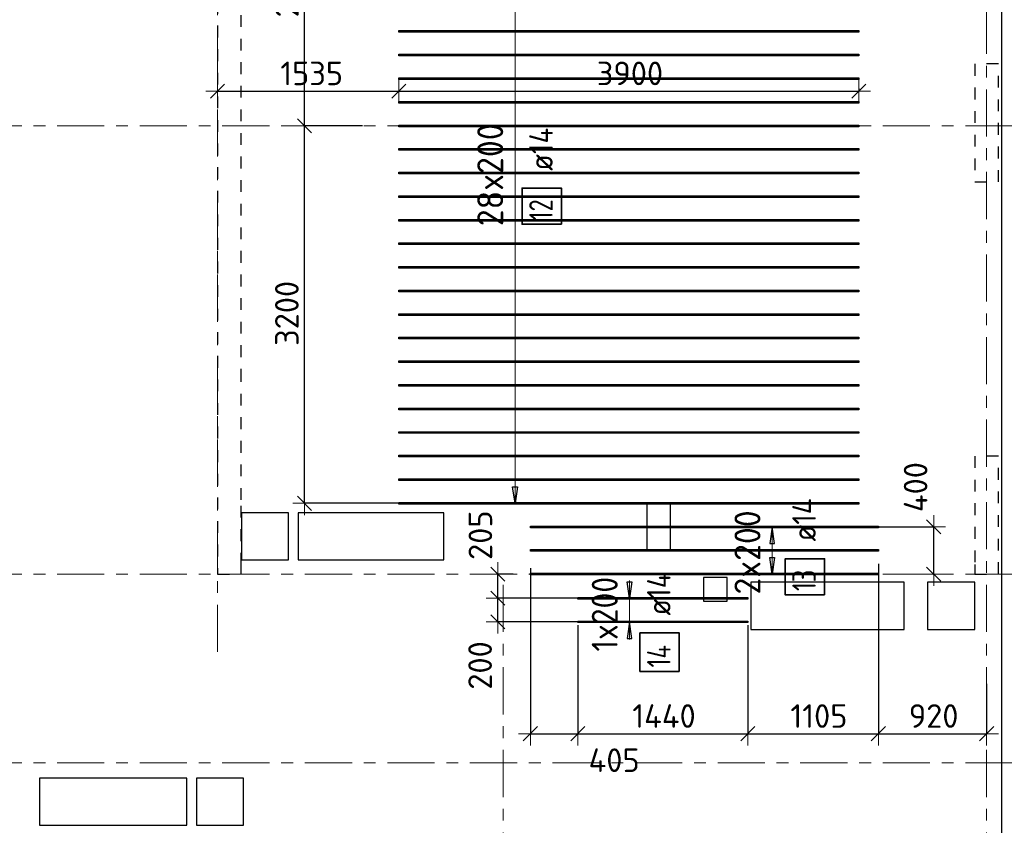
# Model space of a CAD drawing. Header units: metres. Extents: x -38 to 97, y -15 to 21.
# Tile 8 of 216: x 24 to 33, y 7 to 14. Entities that reach past the tile are written whole.
import ezdxf

# ---------------------------------------------------------------- set-up
doc = ezdxf.new("R2010")
doc.units = ezdxf.units.M
doc.header["$PDMODE"] = 65
for name, pattern in [('______11', [0.5, 0.4, -0.05, 0, -0.05]), ('______2', [0.0405, 0.03, -0.0105]), ('______5', [1.1, 0.8, -0.1, 0.1, -0.1])]:
    doc.linetypes.add(name, pattern=pattern)
for name, color, linetype, lineweight in [('XR$2$Осевая линия (1)', 7, '______5', 13), ('XR$5$Перекрытие (1)', 7, 'Continuous', 35), ('XR$5$Размерная линия (1)', 7, 'Continuous', 13)]:
    doc.layers.add(name, color=color, linetype=linetype, lineweight=lineweight)
doc.layers.add('XR$5$Арм.стержн.Доп. Арм верхн.зоны Х', color=7, linetype='Continuous', lineweight=35, true_color=0x8c8cff)
doc.layers.add('XR$7$Стена_ бетон несущ.', color=7, linetype='Continuous', lineweight=70, true_color=0xb4b496)
doc.styles.add('ISOCPEUR', font='txt')
doc.dimstyles.new('DIMSTYLE_3', dxfattribs={"dimtxt": 0.2, "dimasz": 0.2, "dimexe": 0, "dimexo": 0, "dimgap": 0.1, "dimtad": 2, "dimdec": 0, "dimlfac": 1000, "dimrnd": 5, "dimzin": 12, "dimdsep": 46, "dimtxsty": 'ISOCPEUR', "dimblk1": 'ALL_ML_STRICH', "dimblk2": 'ALL_ML_STRICH', "dimsah": 1, "dimcen": 0, "dimclrd": 7, "dimclre": 256, "dimclrt": 7, "dimadec": 0, "dimazin": 0, "dimtfac": 1, "dimtdec": 0, "dimtix": 1, "dimtmove": 2, "dimatfit": 3, "dimfxl": 0, "dimtzin": 0, "dimlwd": 0, "dimlwe": -3, "dimarcsym": 0})
doc.dimstyles.new('DIMSTYLE_36', dxfattribs={"dimtxt": 0.2, "dimasz": 0.2, "dimexe": 0, "dimexo": 0, "dimgap": 0.1, "dimtad": 2, "dimdec": 0, "dimlfac": 1000, "dimrnd": 5, "dimzin": 12, "dimdsep": 46, "dimtxsty": 'ISOCPEUR', "dimblk1": 'ALL_ML_STRICH', "dimblk2": 'ALL_ML_STRICH', "dimsah": 1, "dimcen": 0, "dimclrd": 7, "dimclre": 256, "dimclrt": 7, "dimadec": 0, "dimazin": 0, "dimtfac": 1, "dimtdec": 0, "dimtix": 1, "dimtmove": 2, "dimatfit": 3, "dimfxl": 0, "dimtvp": 1.2, "dimtzin": 0, "dimlwd": 0, "dimlwe": -3, "dimarcsym": 0})
doc.dimstyles.new('DIMSTYLE_40', dxfattribs={"dimtxt": 0.2, "dimasz": 0.2, "dimexe": 0, "dimexo": 0, "dimgap": 0.1, "dimtad": 0, "dimdec": 0, "dimlfac": 1000, "dimrnd": 5, "dimzin": 12, "dimdsep": 46, "dimtxsty": 'ISOCPEUR', "dimblk1": 'ALL_ML_STRICH', "dimblk2": 'ALL_ML_STRICH', "dimsah": 1, "dimcen": 0, "dimclrd": 7, "dimclre": 256, "dimclrt": 7, "dimadec": 0, "dimazin": 0, "dimtfac": 1, "dimtdec": 0, "dimtix": 1, "dimtmove": 2, "dimatfit": 3, "dimfxl": 0, "dimtvp": 1.2, "dimtzin": 0, "dimlwd": 0, "dimlwe": -3, "dimarcsym": 0})

# ---------------------------------------------------------------- blocks, each defined once
blk = doc.blocks.new('ALL_ML_STRICH')
at = {"color": 0, "linetype": 'ByBlock', "lineweight": -2}
for p, q in [((0, -0.5), (0, 0.5)), ((-1, 0), (0.5, 0)), ((-0.3, -0.3), (0.3, 0.3))]:
    blk.add_line(p, q, dxfattribs=at)
blk = doc.blocks.new('*D580')
at = {"layer": 'DEFPOINTS', "color": 7, "linetype": 'Continuous', "lineweight": 13, "transparency": 33554687}
for p in [(31.553, 9.4005), (32.0763, 9), (32.1017, 9)]:
    blk.add_point(p, dxfattribs=at)
at = {"layer": 'XR$5$Размерная линия (1)', "color": 9, "linetype": 'Continuous', "lineweight": -2, "true_color": 0xc7c7c7, "transparency": 33554687}
for p, q in [((31.573, 9.4005), (32.1017, 9.4005)), ((32.0963, 9), (32.1017, 9))]:
    blk.add_line(p, q, dxfattribs=at)
at = {"layer": 'XR$5$Размерная линия (1)', "color": 7, "linetype": 'Continuous', "lineweight": -2, "transparency": 33554687}
blk.add_line((32.1017, 9), (32.1017, 9.4005), dxfattribs=at)
at = {"layer": 'XR$5$Размерная линия (1)', "color": 7, "linetype": 'Continuous', "lineweight": 13, "transparency": 33554687, "xscale": 0.2, "yscale": 0.2, "zscale": 0.2}
for p, rotation in [((32.1017, 9.4005), 90), ((32.1017, 9), 270)]:
    blk.add_blockref('ALL_ML_STRICH', p, dxfattribs=dict(at, rotation=rotation))
at = {"layer": 'XR$5$Размерная линия (1)', "color": 7, "linetype": 'Continuous', "lineweight": 13, "transparency": 33554687, "insert": (31.9479, 9.7375), "char_height": 0.2, "width": 0.6, "attachment_point": 5, "rotation": 90, "style": 'ISOCPEUR'}
blk.add_mtext('\\A1;{400}', dxfattribs=at)
blk = doc.blocks.new('*D581')
at = {"layer": 'DEFPOINTS', "color": 7, "linetype": 'Continuous', "lineweight": 13, "transparency": 33554687}
for p in [(29.1295, 8.7953), (28.406, 8.5953), (29.1539, 8.5953)]:
    blk.add_point(p, dxfattribs=at)
at = {"layer": 'XR$5$Размерная линия (1)', "color": 9, "linetype": 'Continuous', "lineweight": -2, "true_color": 0xc7c7c7, "transparency": 33554687}
for p, q in [((29.1095, 8.7953), (28.406, 8.7953)), ((29.1339, 8.5953), (28.406, 8.5953))]:
    blk.add_line(p, q, dxfattribs=at)
at = {"layer": 'XR$5$Размерная линия (1)', "color": 7, "linetype": 'Continuous', "lineweight": -2, "transparency": 33554687}
blk.add_line((28.406, 8.5953), (28.406, 8.7953), dxfattribs=at)
at = {"layer": 'XR$5$Размерная линия (1)', "color": 7, "linetype": 'Continuous', "lineweight": 13, "transparency": 33554687, "xscale": 0.2, "yscale": 0.2, "zscale": 0.2}
for p, rotation in [((28.406, 8.7953), 90), ((28.406, 8.5953), 270)]:
    blk.add_blockref('ALL_ML_STRICH', p, dxfattribs=dict(at, rotation=rotation))
at = {"layer": 'XR$5$Размерная линия (1)', "color": 7, "linetype": 'Continuous', "lineweight": 13, "transparency": 33554687, "insert": (28.256, 8.2253), "char_height": 0.2, "width": 0.6, "attachment_point": 5, "rotation": 90, "style": 'ISOCPEUR'}
blk.add_mtext('\\A1;{200}', dxfattribs=at)
blk = doc.blocks.new('*D582')
at = {"layer": 'DEFPOINTS', "color": 7, "linetype": 'Continuous', "lineweight": 13, "transparency": 33554687}
for p in [(28.5564, 9), (28.406, 8.7953), (29.1295, 8.7953)]:
    blk.add_point(p, dxfattribs=at)
at = {"layer": 'XR$5$Размерная линия (1)', "color": 9, "linetype": 'Continuous', "lineweight": -2, "true_color": 0xc7c7c7, "transparency": 33554687}
for p, q in [((28.5364, 9), (28.406, 9)), ((29.1095, 8.7953), (28.406, 8.7953))]:
    blk.add_line(p, q, dxfattribs=at)
at = {"layer": 'XR$5$Размерная линия (1)', "color": 7, "linetype": 'Continuous', "lineweight": -2, "transparency": 33554687}
blk.add_line((28.406, 8.7953), (28.406, 9), dxfattribs=at)
at = {"layer": 'XR$5$Размерная линия (1)', "color": 7, "linetype": 'Continuous', "lineweight": 13, "transparency": 33554687, "xscale": 0.2, "yscale": 0.2, "zscale": 0.2}
for p, rotation in [((28.406, 9), 90), ((28.406, 8.7953), 270)]:
    blk.add_blockref('ALL_ML_STRICH', p, dxfattribs=dict(at, rotation=rotation))
at = {"layer": 'XR$5$Размерная линия (1)', "color": 7, "linetype": 'Continuous', "lineweight": 13, "transparency": 33554687, "insert": (28.2583, 9.3296), "char_height": 0.2, "width": 0.6, "attachment_point": 5, "rotation": 90, "style": 'ISOCPEUR'}
blk.add_mtext('\\A1;{205}', dxfattribs=at)
blk = doc.blocks.new('*D609')
at = {"layer": 'DEFPOINTS', "color": 7, "linetype": 'Continuous', "lineweight": 13, "transparency": 33554687}
for p in [(28.6821, 9.0707), (29.085, 8.5883), (28.6821, 7.6467)]:
    blk.add_point(p, dxfattribs=at)
at = {"layer": 'XR$5$Размерная линия (1)', "color": 9, "linetype": 'Continuous', "lineweight": -2, "true_color": 0xc7c7c7, "transparency": 33554687}
for p, q in [((28.6821, 9.0507), (28.6821, 7.6467)), ((29.085, 8.5683), (29.085, 7.6467))]:
    blk.add_line(p, q, dxfattribs=at)
at = {"layer": 'XR$5$Размерная линия (1)', "color": 7, "linetype": 'Continuous', "lineweight": -2, "transparency": 33554687}
blk.add_line((28.6821, 7.6467), (29.085, 7.6467), dxfattribs=at)
at = {"layer": 'XR$5$Размерная линия (1)', "color": 7, "linetype": 'Continuous', "lineweight": 13, "transparency": 33554687, "xscale": 0.2, "yscale": 0.2, "zscale": 0.2, "rotation": 180}
blk.add_blockref('ALL_ML_STRICH', (28.6821, 7.6467), dxfattribs=at)
at = {"layer": 'XR$5$Размерная линия (1)', "color": 7, "linetype": 'Continuous', "lineweight": 13, "transparency": 33554687, "xscale": 0.2, "yscale": 0.2, "zscale": 0.2}
blk.add_blockref('ALL_ML_STRICH', (29.085, 7.6467), dxfattribs=at)
at = {"layer": 'XR$5$Размерная линия (1)', "color": 7, "linetype": 'Continuous', "lineweight": 13, "transparency": 33554687, "insert": (29.392, 7.4221), "char_height": 0.2, "width": 0.6, "attachment_point": 5, "style": 'ISOCPEUR'}
blk.add_mtext('\\A1;{405}', dxfattribs=at)
blk = doc.blocks.new('*D610')
at = {"layer": 'DEFPOINTS', "color": 7, "linetype": 'Continuous', "lineweight": 13, "transparency": 33554687}
for p in [(29.085, 8.5883), (30.525, 8.5883), (29.085, 7.6467)]:
    blk.add_point(p, dxfattribs=at)
at = {"layer": 'XR$5$Размерная линия (1)', "color": 9, "linetype": 'Continuous', "lineweight": -2, "true_color": 0xc7c7c7, "transparency": 33554687}
for p, q in [((29.085, 8.5683), (29.085, 7.6467)), ((30.525, 8.5683), (30.525, 7.6467))]:
    blk.add_line(p, q, dxfattribs=at)
at = {"layer": 'XR$5$Размерная линия (1)', "color": 7, "linetype": 'Continuous', "lineweight": -2, "transparency": 33554687}
blk.add_line((29.085, 7.6467), (30.525, 7.6467), dxfattribs=at)
at = {"layer": 'XR$5$Размерная линия (1)', "color": 7, "linetype": 'Continuous', "lineweight": 13, "transparency": 33554687, "xscale": 0.2, "yscale": 0.2, "zscale": 0.2, "rotation": 180}
blk.add_blockref('ALL_ML_STRICH', (29.085, 7.6467), dxfattribs=at)
at = {"layer": 'XR$5$Размерная линия (1)', "color": 7, "linetype": 'Continuous', "lineweight": 13, "transparency": 33554687, "xscale": 0.2, "yscale": 0.2, "zscale": 0.2}
blk.add_blockref('ALL_ML_STRICH', (30.525, 7.6467), dxfattribs=at)
at = {"layer": 'XR$5$Размерная линия (1)', "color": 7, "linetype": 'Continuous', "lineweight": 13, "transparency": 33554687, "insert": (29.815, 7.7967), "char_height": 0.2, "width": 0.8, "attachment_point": 5, "style": 'ISOCPEUR'}
blk.add_mtext('\\A1;{1440}', dxfattribs=at)
blk = doc.blocks.new('*D611')
at = {"layer": 'DEFPOINTS', "color": 7, "linetype": 'Continuous', "lineweight": 13, "transparency": 33554687}
for p in [(31.6321, 9.1079), (30.525, 8.5883), (30.525, 7.6467)]:
    blk.add_point(p, dxfattribs=at)
at = {"layer": 'XR$5$Размерная линия (1)', "color": 9, "linetype": 'Continuous', "lineweight": -2, "true_color": 0xc7c7c7, "transparency": 33554687}
for p, q in [((31.6321, 9.0879), (31.6321, 7.6467)), ((30.525, 8.5683), (30.525, 7.6467))]:
    blk.add_line(p, q, dxfattribs=at)
at = {"layer": 'XR$5$Размерная линия (1)', "color": 7, "linetype": 'Continuous', "lineweight": -2, "transparency": 33554687}
blk.add_line((30.525, 7.6467), (31.6321, 7.6467), dxfattribs=at)
at = {"layer": 'XR$5$Размерная линия (1)', "color": 7, "linetype": 'Continuous', "lineweight": 13, "transparency": 33554687, "xscale": 0.2, "yscale": 0.2, "zscale": 0.2, "rotation": 180}
blk.add_blockref('ALL_ML_STRICH', (30.525, 7.6467), dxfattribs=at)
at = {"layer": 'XR$5$Размерная линия (1)', "color": 7, "linetype": 'Continuous', "lineweight": 13, "transparency": 33554687, "xscale": 0.2, "yscale": 0.2, "zscale": 0.2}
blk.add_blockref('ALL_ML_STRICH', (31.6321, 7.6467), dxfattribs=at)
at = {"layer": 'XR$5$Размерная линия (1)', "color": 7, "linetype": 'Continuous', "lineweight": 13, "transparency": 33554687, "insert": (31.1285, 7.7967), "char_height": 0.2, "width": 0.8, "attachment_point": 5, "style": 'ISOCPEUR'}
blk.add_mtext('\\A1;{1105}', dxfattribs=at)
blk = doc.blocks.new('*D612')
at = {"layer": 'DEFPOINTS', "color": 7, "linetype": 'Continuous', "lineweight": 13, "transparency": 33554687}
for p in [(31.6321, 9.1079), (32.55, 8.0907), (31.6321, 7.6467)]:
    blk.add_point(p, dxfattribs=at)
at = {"layer": 'XR$5$Размерная линия (1)', "color": 9, "linetype": 'Continuous', "lineweight": -2, "true_color": 0xc7c7c7, "transparency": 33554687}
for p, q in [((31.6321, 9.0879), (31.6321, 7.6467)), ((32.55, 8.0707), (32.55, 7.6467))]:
    blk.add_line(p, q, dxfattribs=at)
at = {"layer": 'XR$5$Размерная линия (1)', "color": 7, "linetype": 'Continuous', "lineweight": -2, "transparency": 33554687}
blk.add_line((31.6321, 7.6467), (32.55, 7.6467), dxfattribs=at)
at = {"layer": 'XR$5$Размерная линия (1)', "color": 7, "linetype": 'Continuous', "lineweight": 13, "transparency": 33554687, "xscale": 0.2, "yscale": 0.2, "zscale": 0.2, "rotation": 180}
blk.add_blockref('ALL_ML_STRICH', (31.6321, 7.6467), dxfattribs=at)
at = {"layer": 'XR$5$Размерная линия (1)', "color": 7, "linetype": 'Continuous', "lineweight": 13, "transparency": 33554687, "xscale": 0.2, "yscale": 0.2, "zscale": 0.2}
blk.add_blockref('ALL_ML_STRICH', (32.55, 7.6467), dxfattribs=at)
at = {"layer": 'XR$5$Размерная линия (1)', "color": 7, "linetype": 'Continuous', "lineweight": 13, "transparency": 33554687, "insert": (32.101, 7.7967), "char_height": 0.2, "width": 0.6, "attachment_point": 5, "style": 'ISOCPEUR'}
blk.add_mtext('\\A1;{920}', dxfattribs=at)
blk = doc.blocks.new('*D631')
at = {"layer": 'DEFPOINTS', "color": 7, "linetype": 'Continuous', "lineweight": 13, "transparency": 33554687}
for p in [(27.2792, 12.8), (26.7675, 9.6005), (27.587, 9.6005)]:
    blk.add_point(p, dxfattribs=at)
at = {"layer": 'XR$5$Размерная линия (1)', "color": 9, "linetype": 'Continuous', "lineweight": -2, "true_color": 0xc7c7c7, "transparency": 33554687}
for p, q in [((27.2592, 12.8), (26.7675, 12.8)), ((27.567, 9.6005), (26.7675, 9.6005))]:
    blk.add_line(p, q, dxfattribs=at)
at = {"layer": 'XR$5$Размерная линия (1)', "color": 7, "linetype": 'Continuous', "lineweight": -2, "transparency": 33554687}
blk.add_line((26.7675, 9.6005), (26.7675, 12.8), dxfattribs=at)
at = {"layer": 'XR$5$Размерная линия (1)', "color": 7, "linetype": 'Continuous', "lineweight": 13, "transparency": 33554687, "xscale": 0.2, "yscale": 0.2, "zscale": 0.2}
for p, rotation in [((26.7675, 12.8), 90), ((26.7675, 9.6005), 270)]:
    blk.add_blockref('ALL_ML_STRICH', p, dxfattribs=dict(at, rotation=rotation))
at = {"layer": 'XR$5$Размерная линия (1)', "color": 7, "linetype": 'Continuous', "lineweight": 13, "transparency": 33554687, "insert": (26.6175, 11.2103), "char_height": 0.2, "width": 0.8, "attachment_point": 5, "rotation": 90, "style": 'ISOCPEUR'}
blk.add_mtext('\\A1;{3200}', dxfattribs=at)
blk = doc.blocks.new('*D632')
at = {"layer": 'DEFPOINTS', "color": 7, "linetype": 'Continuous', "lineweight": 13, "transparency": 33554687}
for p in [(27.6083, 15.2005), (26.7675, 12.8), (27.2792, 12.8)]:
    blk.add_point(p, dxfattribs=at)
at = {"layer": 'XR$5$Размерная линия (1)', "color": 9, "linetype": 'Continuous', "lineweight": -2, "true_color": 0xc7c7c7, "transparency": 33554687}
for p, q in [((27.5883, 15.2005), (26.7675, 15.2005)), ((27.2592, 12.8), (26.7675, 12.8))]:
    blk.add_line(p, q, dxfattribs=at)
at = {"layer": 'XR$5$Размерная линия (1)', "color": 7, "linetype": 'Continuous', "lineweight": -2, "transparency": 33554687}
blk.add_line((26.7675, 12.8), (26.7675, 15.2005), dxfattribs=at)
at = {"layer": 'XR$5$Размерная линия (1)', "color": 7, "linetype": 'Continuous', "lineweight": 13, "transparency": 33554687, "xscale": 0.2, "yscale": 0.2, "zscale": 0.2}
for p, rotation in [((26.7675, 15.2005), 90), ((26.7675, 12.8), 270)]:
    blk.add_blockref('ALL_ML_STRICH', p, dxfattribs=dict(at, rotation=rotation))
at = {"layer": 'XR$5$Размерная линия (1)', "color": 7, "linetype": 'Continuous', "lineweight": 13, "transparency": 33554687, "insert": (26.6175, 14.0003), "char_height": 0.2, "width": 0.8, "attachment_point": 5, "rotation": 90, "style": 'ISOCPEUR'}
blk.add_mtext('\\A1;{2400}', dxfattribs=at)
blk = doc.blocks.new('*D658')
at = {"layer": 'DEFPOINTS', "color": 7, "linetype": 'Continuous', "lineweight": 13, "transparency": 33554687}
for p in [(26.03, 13.12), (27.5663, 13.12), (26.03, 13.0952)]:
    blk.add_point(p, dxfattribs=at)
at = {"layer": 'XR$5$Размерная линия (1)', "color": 9, "linetype": 'Continuous', "lineweight": -2, "true_color": 0xc7c7c7, "transparency": 33554687}
for p, q in [((26.03, 13.1), (26.03, 13.0952)), ((27.5663, 13.1), (27.5663, 13.0952))]:
    blk.add_line(p, q, dxfattribs=at)
at = {"layer": 'XR$5$Размерная линия (1)', "color": 7, "linetype": 'Continuous', "lineweight": -2, "transparency": 33554687}
blk.add_line((26.03, 13.0952), (27.5663, 13.0952), dxfattribs=at)
at = {"layer": 'XR$5$Размерная линия (1)', "color": 7, "linetype": 'Continuous', "lineweight": 13, "transparency": 33554687, "xscale": 0.2, "yscale": 0.2, "zscale": 0.2, "rotation": 180}
blk.add_blockref('ALL_ML_STRICH', (26.03, 13.0952), dxfattribs=at)
at = {"layer": 'XR$5$Размерная линия (1)', "color": 7, "linetype": 'Continuous', "lineweight": 13, "transparency": 33554687, "xscale": 0.2, "yscale": 0.2, "zscale": 0.2}
blk.add_blockref('ALL_ML_STRICH', (27.5663, 13.0952), dxfattribs=at)
at = {"layer": 'XR$5$Размерная линия (1)', "color": 7, "linetype": 'Continuous', "lineweight": 13, "transparency": 33554687, "insert": (26.8281, 13.2452), "char_height": 0.2, "width": 0.8, "attachment_point": 5, "style": 'ISOCPEUR'}
blk.add_mtext('\\A1;{1535}', dxfattribs=at)
blk = doc.blocks.new('*D659')
at = {"layer": 'DEFPOINTS', "color": 7, "linetype": 'Continuous', "lineweight": 13, "transparency": 33554687}
for p in [(27.5663, 13.12), (31.4663, 13.1366), (27.5663, 13.0952)]:
    blk.add_point(p, dxfattribs=at)
at = {"layer": 'XR$5$Размерная линия (1)', "color": 9, "linetype": 'Continuous', "lineweight": -2, "true_color": 0xc7c7c7, "transparency": 33554687}
for p, q in [((31.4663, 13.1166), (31.4663, 13.0952)), ((27.5663, 13.1), (27.5663, 13.0952))]:
    blk.add_line(p, q, dxfattribs=at)
at = {"layer": 'XR$5$Размерная линия (1)', "color": 7, "linetype": 'Continuous', "lineweight": -2, "transparency": 33554687}
blk.add_line((27.5663, 13.0952), (31.4663, 13.0952), dxfattribs=at)
at = {"layer": 'XR$5$Размерная линия (1)', "color": 7, "linetype": 'Continuous', "lineweight": 13, "transparency": 33554687, "xscale": 0.2, "yscale": 0.2, "zscale": 0.2, "rotation": 180}
blk.add_blockref('ALL_ML_STRICH', (27.5663, 13.0952), dxfattribs=at)
at = {"layer": 'XR$5$Размерная линия (1)', "color": 7, "linetype": 'Continuous', "lineweight": 13, "transparency": 33554687, "xscale": 0.2, "yscale": 0.2, "zscale": 0.2}
blk.add_blockref('ALL_ML_STRICH', (31.4663, 13.0952), dxfattribs=at)
at = {"layer": 'XR$5$Размерная линия (1)', "color": 7, "linetype": 'Continuous', "lineweight": 13, "transparency": 33554687, "insert": (29.5263, 13.2452), "char_height": 0.2, "width": 0.8, "attachment_point": 5, "style": 'ISOCPEUR'}
blk.add_mtext('\\A1;{3900}', dxfattribs=at)

msp = doc.modelspace()

# ---------------------------------------------------------------- linework, layer by layer
at = {"layer": 'XR$2$Осевая линия (1)', "color": 253, "linetype": '______11', "lineweight": 13, "true_color": 0xa0a0a0, "transparency": 33554687}
for p, q in [((26.03, 8.34), (26.03, 19.78)), ((32.55, -3.39), (32.55, 19.78)), ((-2.63, 12.8), (62.6, 12.8)), ((-2.63, 9), (62.6, 9)), ((28.45, -3.39), (28.45, 8.92)), ((-2.63, 7.4), (62.6, 7.4))]:
    msp.add_line(p, q, dxfattribs=at)
at = {"layer": 'XR$5$Арм.стержн.Доп. Арм верхн.зоны Х', "color": 7, "linetype": 'Continuous', "lineweight": 13, "transparency": 33554687}
for p, q in [((28.5519, 9.6005), (28.5519, 15.2005)), ((28.5519, 9.6005), (28.5519, 9.6005)), ((30.7325, 9.4005), (30.7325, 9.4005)), ((30.7325, 9.0005), (30.7325, 9.4005)), ((29.5224, 8.7953), (29.5224, 8.9453)), ((30.7325, 9.0005), (30.7325, 9.0005)), ((29.5224, 8.5953), (29.5224, 8.7953)), ((29.5224, 8.5953), (29.5224, 8.4453))]:
    msp.add_line(p, q, dxfattribs=at)
at = {"layer": 'XR$5$Арм.стержн.Доп. Арм верхн.зоны Х', "color": 7, "linetype": 'Continuous', "lineweight": 25, "transparency": 33554687}
for p, q in [((28.5519, 9.6005), (28.5319, 9.7405)), ((28.5319, 9.7405), (28.5719, 9.7405)), ((28.5719, 9.7405), (28.5519, 9.6005)), ((30.7325, 9.4005), (30.7125, 9.2605)), ((30.7525, 9.2605), (30.7325, 9.4005)), ((30.7125, 9.2605), (30.7525, 9.2605)), ((30.7325, 9.0005), (30.7125, 9.1405)), ((30.7125, 9.1405), (30.7525, 9.1405)), ((30.7525, 9.1405), (30.7325, 9.0005)), ((29.5224, 8.7953), (29.5024, 8.9353)), ((29.5024, 8.9353), (29.5424, 8.9353)), ((29.5424, 8.9353), (29.5224, 8.7953)), ((29.5224, 8.5953), (29.5024, 8.4553)), ((29.5424, 8.4553), (29.5224, 8.5953)), ((29.5024, 8.4553), (29.5424, 8.4553))]:
    msp.add_line(p, q, dxfattribs=at)
at = {"layer": 'XR$5$Арм.стержн.Доп. Арм верхн.зоны Х', "color": 253, "linetype": 'Continuous', "lineweight": -3, "true_color": 0xa0a0a0, "transparency": 33554687}
for p, q in [((28.5519, 9.6005), (28.4519, 9.6005)), ((28.5519, 9.6005), (28.6519, 9.6005)), ((30.7325, 9.4005), (30.6325, 9.4005)), ((30.7325, 9.4005), (30.8325, 9.4005)), ((30.7325, 9.0005), (30.6325, 9.0005)), ((30.7325, 9.0005), (30.8325, 9.0005)), ((29.5224, 8.7953), (29.4224, 8.7953)), ((29.5224, 8.7953), (29.6224, 8.7953)), ((29.5224, 8.5953), (29.4224, 8.5953)), ((29.5224, 8.5953), (29.6224, 8.5953))]:
    msp.add_line(p, q, dxfattribs=at)
at = {"layer": 'XR$5$Арм.стержн.Доп. Арм верхн.зоны Х', "color": 7, "linetype": 'Continuous', "lineweight": 25, "transparency": 33554687}
for points in [[(31.4663, 13.5935), (27.5663, 13.5935), (27.5663, 13.6075), (31.4663, 13.6075), (31.4663, 13.5935)], [(31.4663, 13.3935), (27.5663, 13.3935), (27.5663, 13.4075), (31.4663, 13.4075), (31.4663, 13.3935)], [(31.4663, 13.1935), (27.5663, 13.1935), (27.5663, 13.2075), (31.4663, 13.2075), (31.4663, 13.1935)], [(31.4663, 12.9935), (27.5663, 12.9935), (27.5663, 13.0075), (31.4663, 13.0075), (31.4663, 12.9935)], [(31.4663, 12.7935), (27.5663, 12.7935), (27.5663, 12.8075), (31.4663, 12.8075), (31.4663, 12.7935)], [(31.4663, 12.5935), (27.5663, 12.5935), (27.5663, 12.6075), (31.4663, 12.6075), (31.4663, 12.5935)], [(31.4663, 12.3935), (27.5663, 12.3935), (27.5663, 12.4075), (31.4663, 12.4075), (31.4663, 12.3935)], [(31.4663, 12.1935), (27.5663, 12.1935), (27.5663, 12.2075), (31.4663, 12.2075), (31.4663, 12.1935)], [(31.4663, 11.9935), (27.5663, 11.9935), (27.5663, 12.0075), (31.4663, 12.0075), (31.4663, 11.9935)], [(31.4663, 11.7935), (27.5663, 11.7935), (27.5663, 11.8075), (31.4663, 11.8075), (31.4663, 11.7935)], [(31.4663, 11.5935), (27.5663, 11.5935), (27.5663, 11.6075), (31.4663, 11.6075), (31.4663, 11.5935)], [(31.4663, 11.3935), (27.5663, 11.3935), (27.5663, 11.4075), (31.4663, 11.4075), (31.4663, 11.3935)], [(31.4663, 11.1935), (27.5663, 11.1935), (27.5663, 11.2075), (31.4663, 11.2075), (31.4663, 11.1935)], [(31.4663, 10.9935), (27.5663, 10.9935), (27.5663, 11.0075), (31.4663, 11.0075), (31.4663, 10.9935)], [(31.4663, 10.7935), (27.5663, 10.7935), (27.5663, 10.8075), (31.4663, 10.8075), (31.4663, 10.7935)], [(31.4663, 10.5935), (27.5663, 10.5935), (27.5663, 10.6075), (31.4663, 10.6075), (31.4663, 10.5935)], [(31.4663, 10.3935), (27.5663, 10.3935), (27.5663, 10.4075), (31.4663, 10.4075), (31.4663, 10.3935)], [(31.4663, 10.1935), (27.5663, 10.1935), (27.5663, 10.2075), (31.4663, 10.2075), (31.4663, 10.1935)], [(31.4663, 9.9935), (27.5663, 9.9935), (27.5663, 10.0075), (31.4663, 10.0075), (31.4663, 9.9935)], [(31.4663, 9.7935), (27.5663, 9.7935), (27.5663, 9.8075), (31.4663, 9.8075), (31.4663, 9.7935)], [(31.4663, 9.5935), (27.5663, 9.5935), (27.5663, 9.6075), (31.4663, 9.6075), (31.4663, 9.5935)], [(31.6321, 9.3935), (28.6821, 9.3935), (28.6821, 9.4075), (31.6321, 9.4075), (31.6321, 9.3935)], [(31.6321, 9.1935), (28.6821, 9.1935), (28.6821, 9.2075), (31.6321, 9.2075), (31.6321, 9.1935)], [(31.6321, 8.9935), (28.6821, 8.9935), (28.6821, 9.0075), (31.6321, 9.0075), (31.6321, 8.9935)], [(29.085, 8.8023), (30.525, 8.8023), (30.525, 8.7883), (29.085, 8.7883), (29.085, 8.8023)], [(29.085, 8.6023), (30.525, 8.6023), (30.525, 8.5883), (29.085, 8.5883), (29.085, 8.6023)]]:
    msp.add_lwpolyline(points, dxfattribs=at)
at = {"layer": 'XR$5$Арм.стержн.Доп. Арм верхн.зоны Х', "color": 7, "linetype": 'Continuous', "lineweight": 35, "transparency": 33554687}
for points in [[(28.9452, 11.9661), (28.9452, 12.2728), (28.6119, 12.2728), (28.6119, 11.9661), (28.9452, 11.9661)], [(31.1759, 8.8232), (31.1759, 9.1299), (30.8425, 9.1299), (30.8425, 8.8232), (31.1759, 8.8232)], [(29.9443, 8.1747), (29.9443, 8.5014), (29.6109, 8.5014), (29.6109, 8.1747), (29.9443, 8.1747)]]:
    msp.add_lwpolyline(points, dxfattribs=at)
at = {"layer": 'XR$5$Перекрытие (1)', "color": 7, "linetype": 'Continuous', "lineweight": 25, "transparency": 33554687}
for p, q in [((32.675, 16.6502), (32.675, -0.25)), ((29.6691, 9.6002), (29.6691, 9.2002)), ((29.8691, 9.6002), (29.6691, 9.6002)), ((29.8691, 9.2003), (29.8691, 9.6002)), ((26.632, 9.5203), (26.232, 9.5202)), ((26.232, 9.5202), (26.232, 9.1202)), ((26.632, 9.1203), (26.632, 9.5203)), ((26.7123, 9.5202), (26.7123, 9.1202)), ((27.9473, 9.5202), (26.7123, 9.5202)), ((27.9473, 9.1202), (27.9473, 9.5202)), ((29.6691, 9.2002), (29.8691, 9.2003)), ((26.232, 9.1202), (26.632, 9.1203)), ((26.7123, 9.1202), (27.9473, 9.1202)), ((30.15, 8.9702), (30.15, 8.7702)), ((30.35, 8.9702), (30.15, 8.9702)), ((30.35, 8.7702), (30.35, 8.9702)), ((30.55, 8.9302), (30.55, 8.5302)), ((31.85, 8.9302), (30.55, 8.9302)), ((31.85, 8.5302), (31.85, 8.9302)), ((32.0501, 8.9302), (32.0501, 8.5302)), ((32.4501, 8.9302), (32.0501, 8.9302)), ((32.4501, 8.5302), (32.4501, 8.9302)), ((30.15, 8.7702), (30.35, 8.7702)), ((30.55, 8.5302), (31.85, 8.5302)), ((32.0501, 8.5302), (32.4501, 8.5302)), ((24.52, 7.2702), (24.52, 6.8702)), ((25.77, 7.2702), (24.52, 7.2702)), ((25.77, 6.8702), (25.77, 7.2702)), ((25.8501, 7.2702), (25.8501, 6.8702)), ((26.2501, 7.2702), (25.8501, 7.2702)), ((26.2501, 6.8702), (26.2501, 7.2702)), ((24.52, 6.8702), (25.77, 6.8702)), ((25.8501, 6.8702), (26.2501, 6.8702))]:
    msp.add_line(p, q, dxfattribs=at)
at = {"layer": 'XR$7$Стена_ бетон несущ.', "color": 253, "linetype": '______2', "lineweight": -3, "true_color": 0xa0a0a0, "transparency": 33554687}
for p, q in [((26.03, 16.45), (26.03, 9)), ((26.23, 10.6396), (26.23, 15.35)), ((32.45, 13.325), (32.45, 12.325)), ((32.65, 13.325), (32.45, 13.325)), ((32.65, 12.325), (32.65, 13.325)), ((32.45, 12.325), (32.65, 12.325)), ((26.23, 9.8294), (26.23, 10.6396)), ((32.45, 10), (32.45, 9.08)), ((32.65, 10), (32.45, 10)), ((32.65, 9), (32.65, 10)), ((26.23, 9.6294), (26.23, 9.8294)), ((26.23, 9.08), (26.23, 9.6294)), ((26.23, 9), (26.23, 9.08)), ((32.45, 9.08), (32.45, 9)), ((26.03, 9), (26.229, 9)), ((26.229, 9), (26.23, 9)), ((32.45, 9), (32.65, 9))]:
    msp.add_line(p, q, dxfattribs=at)

# ---------------------------------------------------------------- texts
at = {"layer": 'XR$5$Арм.стержн.Доп. Арм верхн.зоны Х', "color": 7, "linetype": 'Continuous', "lineweight": 13, "transparency": 33554687, "char_height": 0.22, "attachment_point": 7, "rotation": 90, "style": 'ISOCPEUR'}
for s, insert, width in [('\\W0.95;28x200', (28.4519, 11.9495), 1.028182), ('\\W0.95;2x200', (30.6325, 8.8265), 0.873359), ('\\W0.89;1x200', (29.4224, 8.3433), 0.823552)]:
    msp.add_mtext(s, dxfattribs=dict(at, insert=insert, width=width))
at = {"layer": 'XR$5$Арм.стержн.Доп. Арм верхн.зоны Х', "color": 7, "linetype": 'Continuous', "lineweight": 25, "transparency": 33554687, "char_height": 0.2, "attachment_point": 7, "rotation": 90, "style": 'ISOCPEUR'}
for s, insert, width in [('\\W0.89; ø14 ', (28.8719, 12.3061), 0.769432), ('\\W0.75;12', (28.8719, 11.9995), 0.314854), ('\\W0.89; ø14 ', (31.1025, 9.1632), 0.769432), ('\\W0.75;13', (31.1025, 8.8566), 0.314854), ('\\W0.89; ø14 ', (29.8709, 8.5347), 0.769432), ('\\W0.76;14', (29.8709, 8.208), 0.336375)]:
    msp.add_mtext(s, dxfattribs=dict(at, insert=insert, width=width))

# ---------------------------------------------------------------- dimensions: what is measured, and where the dimension line sits
at = {"layer": 'XR$5$Размерная линия (1)', "color": 7, "linetype": 'Continuous', "lineweight": 13, "transparency": 33554687}
for base, p1, p2, dimstyle, picture, middle in [((26.76754, 15.20052), (27.25923, 12.8), (27.58827, 15.20052), 'DIMSTYLE_3', '*D632', (26.61754, 14.00026)), ((26.76754, 12.8), (27.56705, 9.60052), (27.25923, 12.8), 'DIMSTYLE_3', '*D631', (26.61754, 11.21026)), ((32.10166, 9.40052), (32.09626, 9), (31.57295, 9.40052), 'DIMSTYLE_36', '*D580', (31.94787, 9.73752)), ((28.406, 9), (29.1095, 8.7953), (28.5364, 9), 'DIMSTYLE_36', '*D582', (28.2583, 9.3296)), ((28.406, 8.7953), (29.1339, 8.5953), (29.1095, 8.7953), 'DIMSTYLE_36', '*D581', (28.256, 8.2253))]:
    dim = msp.add_linear_dim(base=base, p1=p1, p2=p2, angle=90, dimstyle=dimstyle, override={"dimpost": '<>', "dimclrd": 7, "dimclre": 9, "dimclrt": 7, "dimlwd": 0, "dimlwe": 65533}, dxfattribs=at)
    dim.commit()
    dim.dimension.update_dxf_attribs({"geometry": picture, "text_midpoint": middle, "dimtype": 160})
for base, p1, p2, dimstyle, picture, middle in [((27.5663, 13.0952), (26.03, 13.1), (27.5663, 13.1), 'DIMSTYLE_3', '*D658', (26.8281, 13.2452)), ((31.4663, 13.0952), (27.5663, 13.1), (31.4663, 13.1166), 'DIMSTYLE_3', '*D659', (29.5263, 13.2452)), ((31.6321, 7.6467), (30.525, 8.5683), (31.6321, 9.0879), 'DIMSTYLE_3', '*D611', (31.1285, 7.7967)), ((32.55, 7.6467), (31.6321, 9.0879), (32.55, 8.0707), 'DIMSTYLE_3', '*D612', (32.101, 7.7967)), ((29.085, 7.6467), (28.6821, 9.0507), (29.085, 8.5683), 'DIMSTYLE_40', '*D609', (29.392, 7.4221)), ((30.525, 7.6467), (29.085, 8.5683), (30.525, 8.5683), 'DIMSTYLE_3', '*D610', (29.815, 7.7967))]:
    dim = msp.add_linear_dim(base=base, p1=p1, p2=p2, dimstyle=dimstyle, override={"dimpost": '<>', "dimclrd": 7, "dimclre": 9, "dimclrt": 7, "dimlwd": 0, "dimlwe": 65533}, dxfattribs=at)
    dim.commit()
    dim.dimension.update_dxf_attribs({"geometry": picture, "text_midpoint": middle, "dimtype": 160})

doc.saveas('drawing.dxf')
